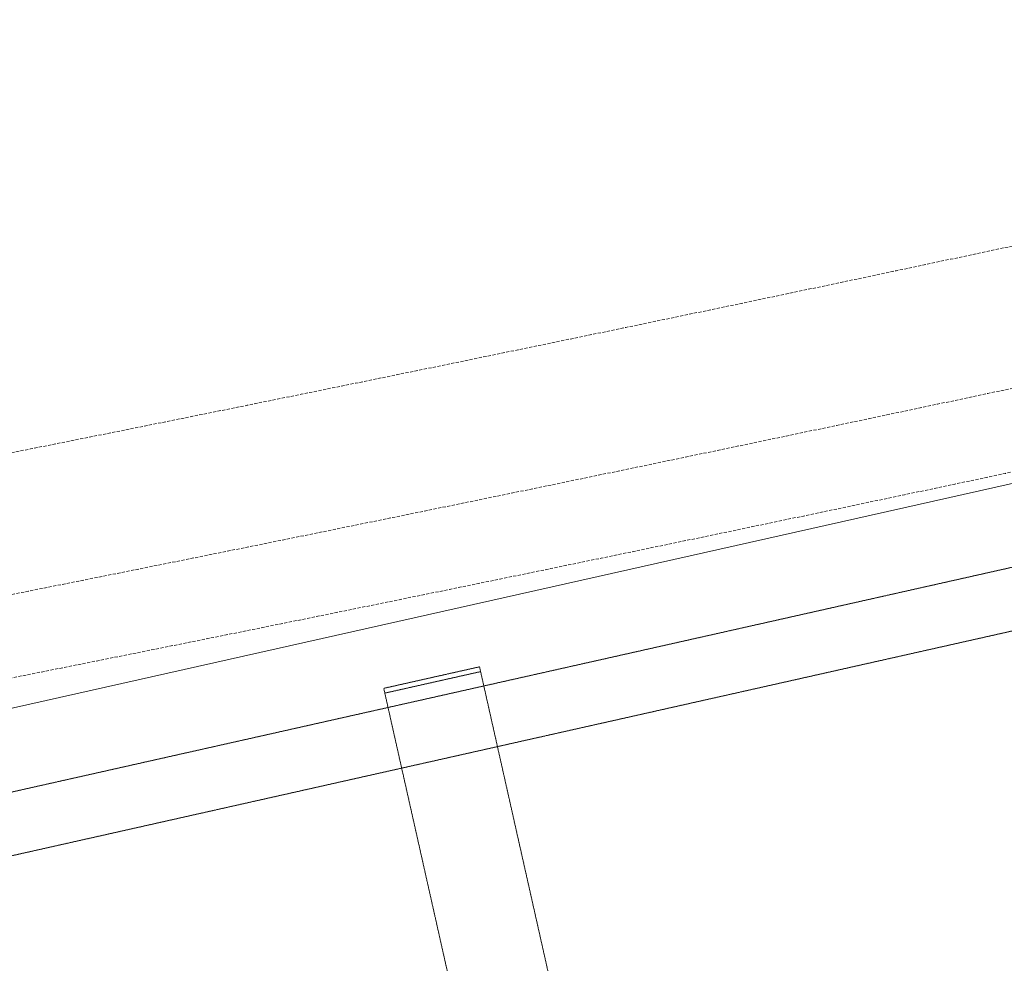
# Model space of a CAD drawing. Header units: metres. Extents: x 362935 to 596424, y 80601 to 172483.
# Tile 100 of 145: x 395411 to 396013, y 119488 to 120065. Entities that reach past the tile are written whole.
import ezdxf

# ---------------------------------------------------------------- set-up
doc = ezdxf.new("R2010")
doc.units = ezdxf.units.M
doc.linetypes.add('( Hidden )', pattern=[0.375, 0.25, -0.125])
doc.linetypes.add('DASHED2', pattern=[9.525, 6.35, -3.175])
doc.layers.get('0').update_dxf_attribs({"color": 8, "lineweight": 5})
for name, color, linetype, lineweight in [('A1-WODDEN BATTEN', 8, 'Continuous', 5), ('CT_BULKHEAD', 8, '( Hidden )', 5), ('FURNITURE', 8, 'Continuous', 5)]:
    doc.layers.add(name, color=color, linetype=linetype, lineweight=lineweight)

# ---------------------------------------------------------------- blocks, each defined once
blk = doc.blocks.new('FTV1-W2')
at = {"color": 0}
blk.add_lwpolyline([(0, -450), (0, 0), (2400, 0), (2400, -450)], close=True, dxfattribs=at)
at = {"layer": 'FURNITURE', "linetype": 'DASHED2', "ltscale": 0.06}
blk.add_line((1557.33, -41), (1617.33, -41), dxfattribs=at)
blk.add_lwpolyline([(1617.33, -38), (1557.33, -38), (1557.33, -412), (1617.33, -412)], close=True, dxfattribs=at)
for points in [[(38, -50), (2362, -50)], [(2400, -88), (0, -88)]]:
    blk.add_lwpolyline(points, dxfattribs=at)

msp = doc.modelspace()

# ---------------------------------------------------------------- linework, layer by layer
at = {"layer": 'A1-WODDEN BATTEN', "color": 8, "linetype": 'DASHED2', "ltscale": 0.3}
for radius, end in [(48676.64, 282.516053), (48726.64, 282.516537)]:
    msp.add_arc((385885.19, 167450.28, 1343980.86), radius, 277.768382, end, dxfattribs=at)
at = {"layer": 'CT_BULKHEAD', "linetype": 'DASHED2', "ltscale": 0.3}
msp.add_arc((385885.19, 167450.28, 1343980.86), 48591.64, 277.768382, 287.964251, dxfattribs=at)

# ---------------------------------------------------------------- block references
at = {"layer": 'FURNITURE', "rotation": 12.66484600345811}
msp.add_blockref('FTV1-W2', (394105.91, 119352.16, 1343980.86), dxfattribs=at)

doc.saveas('drawing.dxf')
